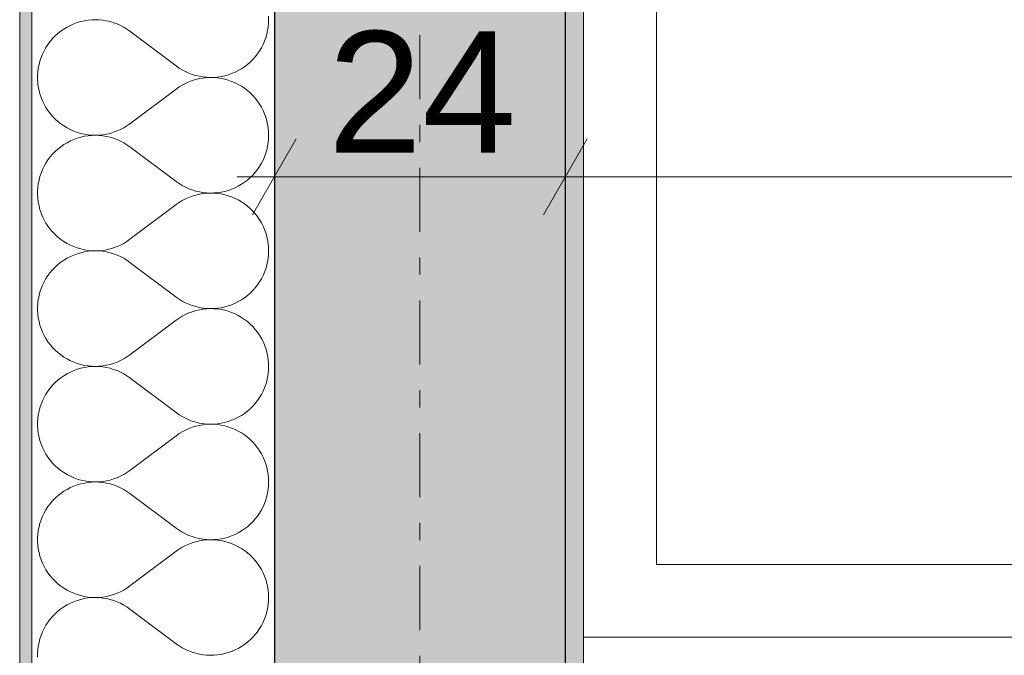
# Model space of a CAD drawing. Extents: x 100 to 2982, y 37 to 2050.
# Tile 11 of 135: x 620 to 701, y 713 to 765. Entities that reach past the tile are written whole.
import ezdxf
from ezdxf.xclip import XClip

# ---------------------------------------------------------------- set-up
doc = ezdxf.new("R2010")
doc.units = 0
doc.header["$MEASUREMENT"] = 0
doc.header["$XCLIPFRAME"] = 0
doc.linetypes.add('Przerywana podwójnie', pattern=[54.680554, 26.458333, -10.583333, 7.055556, -10.583333])
for name, color, linetype in [('299-A Wymiary Opisy', 7, 'Continuous'), ('320-W Umeblowanie', 7, 'Continuous'), ('410-K Osie', 7, 'Continuous'), ('420-K Ściany', 7, 'Continuous'), ('820-G Rysunki Obrazki', 7, 'Continuous')]:
    doc.layers.add(name, color=color, linetype=linetype)
doc.styles.add('STYL_AUTOMATYCZNY_7', font='txt')
pattern_1 = [(0, (-18316.349, -206.5255), (0, 8.660254), [0, -5]), (0, (-18313.849, -202.195), (0, 8.660254), [0, -5])]

# ---------------------------------------------------------------- blocks, each defined once
blk = doc.blocks.new('*X17')
at = {"layer": '420-K Ściany', "color": 174, "linetype": 'Continuous', "lineweight": 5, "ltscale": 0.2}
for p, q in [((625.137, 764.817), (624.839, 764.749)), ((625.438, 764.865), (625.137, 764.817)), ((625.743, 764.894), (625.438, 764.865)), ((626.048, 764.903), (625.743, 764.894)), ((626.353, 764.893), (626.048, 764.903)), ((626.658, 764.863), (626.353, 764.893)), ((626.959, 764.814), (626.658, 764.863)), ((627.257, 764.745), (626.959, 764.814)), ((640.326, 764.903), (640.316, 765.204)), ((640.316, 764.602), (640.326, 764.903)), ((623.446, 764.135), (623.196, 763.96)), ((623.708, 764.293), (623.446, 764.135)), ((623.979, 764.434), (623.708, 764.293)), ((624.259, 764.557), (623.979, 764.434)), ((624.546, 764.662), (624.259, 764.557)), ((624.839, 764.749), (624.546, 764.662)), ((627.55, 764.657), (627.257, 764.745)), ((627.836, 764.551), (627.55, 764.657)), ((628.115, 764.427), (627.836, 764.551)), ((628.386, 764.285), (628.115, 764.427)), ((628.647, 764.126), (628.386, 764.285)), ((628.897, 763.951), (628.647, 764.126)), ((640.174, 763.711), (640.24, 764.005)), ((640.24, 764.005), (640.288, 764.302)), ((640.288, 764.302), (640.316, 764.602)), ((622.517, 763.345), (622.319, 763.113)), ((622.73, 763.565), (622.517, 763.345)), ((622.957, 763.77), (622.73, 763.565)), ((623.196, 763.96), (622.957, 763.77)), ((628.897, 763.951), (632.707, 761.094)), ((639.987, 763.139), (640.089, 763.422)), ((640.089, 763.422), (640.174, 763.711)), ((621.969, 762.612), (621.819, 762.346)), ((622.136, 762.868), (621.969, 762.612)), ((622.319, 763.113), (622.136, 762.868)), ((639.574, 762.336), (639.729, 762.595)), ((639.729, 762.595), (639.866, 762.862)), ((639.866, 762.862), (639.987, 763.139)), ((621.572, 761.787), (621.475, 761.497)), ((621.687, 762.071), (621.572, 761.787)), ((621.819, 762.346), (621.687, 762.071)), ((638.804, 761.413), (639.018, 761.625)), ((639.018, 761.625), (639.218, 761.85)), ((639.218, 761.85), (639.404, 762.087)), ((639.404, 762.087), (639.574, 762.336)), ((621.339, 760.902), (621.3, 760.599)), ((621.398, 761.202), (621.339, 760.902)), ((621.475, 761.497), (621.398, 761.202)), ((632.707, 761.094), (632.953, 760.921)), ((632.953, 760.921), (633.21, 760.763)), ((633.21, 760.763), (633.477, 760.623)), ((637.827, 760.713), (638.087, 760.865)), ((638.087, 760.865), (638.338, 761.032)), ((638.338, 761.032), (638.577, 761.216)), ((638.577, 761.216), (638.804, 761.413)), ((621.3, 760.599), (621.281, 760.294)), ((621.281, 760.294), (621.281, 759.988)), ((621.281, 759.988), (621.3, 759.683)), ((633.477, 760.623), (633.752, 760.5)), ((633.752, 760.5), (634.034, 760.394)), ((634.034, 760.394), (634.322, 760.306)), ((634.322, 759.976), (634.034, 759.889)), ((634.322, 760.306), (634.615, 760.237)), ((634.615, 760.046), (634.322, 759.976)), ((634.615, 760.237), (634.912, 760.186)), ((634.912, 760.096), (634.615, 760.046)), ((634.912, 760.186), (635.211, 760.154)), ((635.211, 760.128), (634.912, 760.096)), ((635.211, 760.154), (635.512, 760.141)), ((635.512, 760.141), (635.211, 760.128)), ((635.512, 760.141), (635.813, 760.148)), ((635.813, 760.135), (635.512, 760.141)), ((635.813, 760.148), (636.114, 760.173)), ((636.114, 760.109), (635.813, 760.135)), ((636.114, 760.173), (636.411, 760.217)), ((636.411, 760.065), (636.114, 760.109)), ((636.411, 760.217), (636.706, 760.28)), ((636.706, 760.002), (636.411, 760.065)), ((636.706, 760.28), (636.996, 760.362)), ((636.996, 759.921), (636.706, 760.002)), ((636.996, 760.362), (637.28, 760.461)), ((637.28, 759.821), (636.996, 759.921)), ((637.28, 760.461), (637.558, 760.579)), ((637.558, 760.579), (637.827, 760.713)), ((621.3, 759.683), (621.339, 759.38)), ((621.339, 759.38), (621.398, 759.08)), ((628.897, 756.332), (632.707, 759.189)), ((632.953, 759.362), (632.707, 759.189)), ((633.21, 759.519), (632.953, 759.362)), ((633.477, 759.659), (633.21, 759.519)), ((633.752, 759.783), (633.477, 759.659)), ((634.034, 759.889), (633.752, 759.783)), ((637.558, 759.704), (637.28, 759.821)), ((637.827, 759.569), (637.558, 759.704)), ((638.087, 759.417), (637.827, 759.569)), ((638.338, 759.25), (638.087, 759.417)), ((638.577, 759.067), (638.338, 759.25)), ((621.398, 759.08), (621.475, 758.785)), ((621.475, 758.785), (621.572, 758.495)), ((621.572, 758.495), (621.687, 758.212)), ((638.804, 758.869), (638.577, 759.067)), ((639.018, 758.657), (638.804, 758.869)), ((639.218, 758.432), (639.018, 758.657)), ((639.404, 758.195), (639.218, 758.432)), ((621.687, 758.212), (621.819, 757.936)), ((621.819, 757.936), (621.969, 757.67)), ((621.969, 757.67), (622.136, 757.414)), ((639.574, 757.946), (639.404, 758.195)), ((639.729, 757.688), (639.574, 757.946)), ((639.866, 757.42), (639.729, 757.688)), ((622.136, 757.414), (622.319, 757.169)), ((622.319, 757.169), (622.517, 756.937)), ((622.517, 756.937), (622.73, 756.718)), ((622.73, 756.718), (622.957, 756.512)), ((639.987, 757.144), (639.866, 757.42)), ((640.089, 756.861), (639.987, 757.144)), ((640.174, 756.571), (640.089, 756.861)), ((622.957, 756.512), (623.196, 756.322)), ((623.196, 756.322), (623.446, 756.148)), ((623.446, 756.148), (623.708, 755.989)), ((623.708, 755.989), (623.979, 755.848)), ((628.115, 755.855), (628.386, 755.997)), ((628.386, 755.997), (628.647, 756.156)), ((628.647, 756.156), (628.897, 756.332)), ((640.24, 756.278), (640.174, 756.571)), ((640.288, 755.98), (640.24, 756.278)), ((640.316, 755.68), (640.288, 755.98)), ((623.979, 755.848), (624.259, 755.725)), ((624.259, 755.725), (624.546, 755.62)), ((624.546, 755.139), (624.259, 755.034)), ((624.546, 755.62), (624.839, 755.533)), ((624.839, 755.225), (624.546, 755.139)), ((624.839, 755.533), (625.137, 755.466)), ((625.137, 755.293), (624.839, 755.225)), ((625.137, 755.466), (625.438, 755.417)), ((625.438, 755.341), (625.137, 755.293)), ((625.438, 755.417), (625.743, 755.389)), ((625.743, 755.37), (625.438, 755.341)), ((625.743, 755.389), (626.048, 755.379)), ((626.048, 755.379), (625.743, 755.37)), ((626.048, 755.379), (626.353, 755.39)), ((626.353, 755.369), (626.048, 755.379)), ((626.353, 755.39), (626.658, 755.419)), ((626.658, 755.339), (626.353, 755.369)), ((626.658, 755.419), (626.959, 755.469)), ((626.959, 755.29), (626.658, 755.339)), ((626.959, 755.469), (627.257, 755.537)), ((627.257, 755.221), (626.959, 755.29)), ((627.257, 755.537), (627.55, 755.625)), ((627.55, 755.134), (627.257, 755.221)), ((627.55, 755.625), (627.836, 755.731)), ((627.836, 755.028), (627.55, 755.134)), ((627.836, 755.731), (628.115, 755.855)), ((640.288, 754.778), (640.316, 755.078)), ((640.326, 755.379), (640.316, 755.68)), ((640.316, 755.078), (640.326, 755.379)), ((622.957, 754.246), (622.73, 754.041)), ((623.196, 754.436), (622.957, 754.246)), ((623.446, 754.611), (623.196, 754.436)), ((623.708, 754.769), (623.446, 754.611)), ((623.979, 754.91), (623.708, 754.769)), ((624.259, 755.034), (623.979, 754.91)), ((628.115, 754.903), (627.836, 755.028)), ((628.386, 754.761), (628.115, 754.903)), ((628.647, 754.602), (628.386, 754.761)), ((628.897, 754.427), (628.647, 754.602)), ((628.897, 754.427), (632.707, 751.57)), ((640.174, 754.187), (640.24, 754.481)), ((640.24, 754.481), (640.288, 754.778)), ((622.319, 753.589), (622.136, 753.344)), ((622.517, 753.822), (622.319, 753.589)), ((622.73, 754.041), (622.517, 753.822)), ((639.866, 753.339), (639.987, 753.615)), ((639.987, 753.615), (640.089, 753.898)), ((640.089, 753.898), (640.174, 754.187)), ((621.819, 752.822), (621.687, 752.547)), ((621.969, 753.088), (621.819, 752.822)), ((622.136, 753.344), (621.969, 753.088)), ((639.404, 752.564), (639.574, 752.812)), ((639.574, 752.812), (639.729, 753.071)), ((639.729, 753.071), (639.866, 753.339)), ((621.475, 751.974), (621.398, 751.678)), ((621.572, 752.264), (621.475, 751.974)), ((621.687, 752.547), (621.572, 752.264)), ((638.577, 751.692), (638.804, 751.89)), ((638.804, 751.89), (639.018, 752.101)), ((639.018, 752.101), (639.218, 752.326)), ((639.218, 752.326), (639.404, 752.564)), ((621.3, 751.075), (621.281, 750.77)), ((621.339, 751.378), (621.3, 751.075)), ((621.398, 751.678), (621.339, 751.378)), ((632.707, 751.57), (632.953, 751.397)), ((632.953, 751.397), (633.21, 751.24)), ((633.21, 751.24), (633.477, 751.099)), ((633.477, 751.099), (633.752, 750.976)), ((637.28, 750.937), (637.558, 751.055)), ((637.558, 751.055), (637.827, 751.19)), ((637.827, 751.19), (638.087, 751.341)), ((638.087, 751.341), (638.338, 751.509)), ((638.338, 751.509), (638.577, 751.692)), ((621.281, 750.77), (621.281, 750.465)), ((621.281, 750.465), (621.3, 750.16)), ((633.752, 750.259), (633.477, 750.136)), ((633.752, 750.976), (634.034, 750.87)), ((634.034, 750.365), (633.752, 750.259)), ((634.034, 750.87), (634.322, 750.782)), ((634.322, 750.452), (634.034, 750.365)), ((634.322, 750.782), (634.615, 750.713)), ((634.615, 750.522), (634.322, 750.452)), ((634.615, 750.713), (634.912, 750.662)), ((634.912, 750.572), (634.615, 750.522)), ((634.912, 750.662), (635.211, 750.63)), ((635.211, 750.604), (634.912, 750.572)), ((635.211, 750.63), (635.512, 750.618)), ((635.512, 750.617), (635.211, 750.604)), ((635.512, 750.618), (635.813, 750.624)), ((635.813, 750.611), (635.512, 750.617)), ((635.813, 750.624), (636.114, 750.649)), ((636.114, 750.586), (635.813, 750.611)), ((636.114, 750.649), (636.411, 750.693)), ((636.411, 750.541), (636.114, 750.586)), ((636.411, 750.693), (636.706, 750.756)), ((636.706, 750.478), (636.411, 750.541)), ((636.706, 750.756), (636.996, 750.838)), ((636.996, 750.397), (636.706, 750.478)), ((636.996, 750.838), (637.28, 750.937)), ((637.28, 750.297), (636.996, 750.397)), ((637.558, 750.18), (637.28, 750.297)), ((637.827, 750.045), (637.558, 750.18)), ((621.3, 750.16), (621.339, 749.857)), ((621.339, 749.857), (621.398, 749.557)), ((621.398, 749.557), (621.475, 749.261)), ((628.897, 746.808), (632.707, 749.665)), ((632.953, 749.838), (632.707, 749.665)), ((633.21, 749.995), (632.953, 749.838)), ((633.477, 750.136), (633.21, 749.995)), ((638.087, 749.894), (637.827, 750.045)), ((638.338, 749.726), (638.087, 749.894)), ((638.577, 749.543), (638.338, 749.726)), ((638.804, 749.345), (638.577, 749.543)), ((621.475, 749.261), (621.572, 748.971)), ((621.572, 748.971), (621.687, 748.688)), ((621.687, 748.688), (621.819, 748.413)), ((639.018, 749.133), (638.804, 749.345)), ((639.218, 748.908), (639.018, 749.133)), ((639.404, 748.671), (639.218, 748.908)), ((639.574, 748.423), (639.404, 748.671)), ((621.819, 748.413), (621.969, 748.146)), ((621.969, 748.146), (622.136, 747.89)), ((622.136, 747.89), (622.319, 747.646)), ((639.729, 748.164), (639.574, 748.423)), ((639.866, 747.896), (639.729, 748.164)), ((639.987, 747.62), (639.866, 747.896)), ((622.319, 747.646), (622.517, 747.413)), ((622.517, 747.413), (622.73, 747.194)), ((622.73, 747.194), (622.957, 746.989)), ((622.957, 746.989), (623.196, 746.798)), ((640.089, 747.337), (639.987, 747.62)), ((640.174, 747.048), (640.089, 747.337)), ((640.24, 746.754), (640.174, 747.048)), ((623.196, 746.798), (623.446, 746.624)), ((623.446, 746.624), (623.708, 746.466)), ((623.708, 746.466), (623.979, 746.325)), ((623.979, 746.325), (624.259, 746.201)), ((624.259, 746.201), (624.546, 746.096)), ((627.55, 746.101), (627.836, 746.207)), ((627.836, 746.207), (628.115, 746.331)), ((628.115, 746.331), (628.386, 746.473)), ((628.386, 746.473), (628.647, 746.632)), ((628.647, 746.632), (628.897, 746.808)), ((640.288, 746.456), (640.24, 746.754)), ((640.316, 746.157), (640.288, 746.456)), ((640.326, 745.855), (640.316, 746.157)), ((623.979, 745.386), (623.708, 745.245)), ((624.259, 745.51), (623.979, 745.386)), ((624.546, 745.615), (624.259, 745.51)), ((624.546, 746.096), (624.839, 746.01)), ((624.839, 745.701), (624.546, 745.615)), ((624.839, 746.01), (625.137, 745.942)), ((625.137, 745.769), (624.839, 745.701)), ((625.137, 745.942), (625.438, 745.894)), ((625.438, 745.817), (625.137, 745.769)), ((625.438, 745.894), (625.743, 745.865)), ((625.743, 745.846), (625.438, 745.817)), ((625.743, 745.865), (626.048, 745.855)), ((626.048, 745.855), (625.743, 745.846)), ((626.048, 745.855), (626.353, 745.866)), ((626.353, 745.845), (626.048, 745.855)), ((626.353, 745.866), (626.658, 745.896)), ((626.658, 745.815), (626.353, 745.845)), ((626.658, 745.896), (626.959, 745.945)), ((626.959, 745.766), (626.658, 745.815)), ((626.959, 745.945), (627.257, 746.014)), ((627.257, 745.697), (626.959, 745.766)), ((627.257, 746.014), (627.55, 746.101)), ((627.55, 745.61), (627.257, 745.697)), ((627.836, 745.504), (627.55, 745.61)), ((628.115, 745.379), (627.836, 745.504)), ((628.386, 745.237), (628.115, 745.379)), ((640.288, 745.255), (640.316, 745.554)), ((640.316, 745.554), (640.326, 745.855)), ((622.73, 744.517), (622.517, 744.298)), ((622.957, 744.722), (622.73, 744.517)), ((623.196, 744.913), (622.957, 744.722)), ((623.446, 745.087), (623.196, 744.913)), ((623.708, 745.245), (623.446, 745.087)), ((628.647, 745.078), (628.386, 745.237)), ((628.897, 744.903), (628.647, 745.078)), ((628.897, 744.903), (632.707, 742.046)), ((640.089, 744.374), (640.174, 744.663)), ((640.174, 744.663), (640.24, 744.957)), ((640.24, 744.957), (640.288, 745.255)), ((622.136, 743.82), (621.969, 743.564)), ((622.319, 744.065), (622.136, 743.82)), ((622.517, 744.298), (622.319, 744.065)), ((639.729, 743.547), (639.866, 743.815)), ((639.866, 743.815), (639.987, 744.091)), ((639.987, 744.091), (640.089, 744.374)), ((621.687, 743.023), (621.572, 742.74)), ((621.819, 743.298), (621.687, 743.023)), ((621.969, 743.564), (621.819, 743.298)), ((639.218, 742.803), (639.404, 743.04)), ((639.404, 743.04), (639.574, 743.288)), ((639.574, 743.288), (639.729, 743.547)), ((621.398, 742.154), (621.339, 741.854)), ((621.475, 742.45), (621.398, 742.154)), ((621.572, 742.74), (621.475, 742.45)), ((638.338, 741.985), (638.577, 742.168)), ((638.577, 742.168), (638.804, 742.366)), ((638.804, 742.366), (639.018, 742.578)), ((639.018, 742.578), (639.218, 742.803)), ((621.3, 741.551), (621.281, 741.246)), ((621.281, 741.246), (621.281, 740.941)), ((621.339, 741.854), (621.3, 741.551)), ((632.707, 742.046), (632.953, 741.873)), ((632.953, 741.873), (633.21, 741.716)), ((633.21, 741.716), (633.477, 741.575)), ((633.477, 741.575), (633.752, 741.452)), ((633.752, 741.452), (634.034, 741.346)), ((634.034, 741.346), (634.322, 741.258)), ((634.322, 741.258), (634.615, 741.189)), ((636.706, 741.233), (636.996, 741.314)), ((636.996, 741.314), (637.28, 741.414)), ((637.28, 741.414), (637.558, 741.531)), ((637.558, 741.531), (637.827, 741.666)), ((637.827, 741.666), (638.087, 741.817)), ((638.087, 741.817), (638.338, 741.985)), ((621.281, 740.941), (621.3, 740.636)), ((621.3, 740.636), (621.339, 740.333)), ((633.21, 740.471), (632.953, 740.314)), ((633.477, 740.612), (633.21, 740.471)), ((633.752, 740.735), (633.477, 740.612)), ((634.034, 740.841), (633.752, 740.735)), ((634.322, 740.929), (634.034, 740.841)), ((634.615, 740.998), (634.322, 740.929)), ((634.615, 741.189), (634.912, 741.138)), ((634.912, 741.049), (634.615, 740.998)), ((634.912, 741.138), (635.211, 741.107)), ((635.211, 741.08), (634.912, 741.049)), ((635.211, 741.107), (635.512, 741.094)), ((635.512, 741.093), (635.211, 741.08)), ((635.512, 741.094), (635.813, 741.1)), ((635.813, 741.087), (635.512, 741.093)), ((635.813, 741.1), (636.114, 741.125)), ((636.114, 741.062), (635.813, 741.087)), ((636.114, 741.125), (636.411, 741.17)), ((636.411, 741.018), (636.114, 741.062)), ((636.411, 741.17), (636.706, 741.233)), ((636.706, 740.955), (636.411, 741.018)), ((636.996, 740.873), (636.706, 740.955)), ((637.28, 740.773), (636.996, 740.873)), ((637.558, 740.656), (637.28, 740.773)), ((637.827, 740.521), (637.558, 740.656)), ((638.087, 740.37), (637.827, 740.521)), ((621.339, 740.333), (621.398, 740.033)), ((621.398, 740.033), (621.475, 739.737)), ((621.475, 739.737), (621.572, 739.447)), ((628.897, 737.284), (632.707, 740.141)), ((632.953, 740.314), (632.707, 740.141)), ((638.338, 740.202), (638.087, 740.37)), ((638.577, 740.019), (638.338, 740.202)), ((638.804, 739.821), (638.577, 740.019)), ((639.018, 739.609), (638.804, 739.821)), ((621.572, 739.447), (621.687, 739.164)), ((621.687, 739.164), (621.819, 738.889)), ((621.819, 738.889), (621.969, 738.623)), ((639.218, 739.384), (639.018, 739.609)), ((639.404, 739.147), (639.218, 739.384)), ((639.574, 738.899), (639.404, 739.147)), ((639.729, 738.64), (639.574, 738.899)), ((621.969, 738.623), (622.136, 738.367)), ((622.136, 738.367), (622.319, 738.122)), ((622.319, 738.122), (622.517, 737.889)), ((639.866, 738.372), (639.729, 738.64)), ((639.987, 738.096), (639.866, 738.372)), ((640.089, 737.813), (639.987, 738.096)), ((622.517, 737.889), (622.73, 737.67)), ((622.73, 737.67), (622.957, 737.465)), ((622.957, 737.465), (623.196, 737.274)), ((623.196, 737.274), (623.446, 737.1)), ((628.647, 737.109), (628.897, 737.284)), ((640.174, 737.524), (640.089, 737.813)), ((640.24, 737.23), (640.174, 737.524)), ((640.288, 736.933), (640.24, 737.23)), ((623.446, 737.1), (623.708, 736.942)), ((623.708, 736.942), (623.979, 736.801)), ((623.979, 736.801), (624.259, 736.677)), ((624.259, 736.677), (624.546, 736.572)), ((624.546, 736.572), (624.839, 736.486)), ((624.839, 736.486), (625.137, 736.418)), ((625.137, 736.418), (625.438, 736.37)), ((626.353, 736.342), (626.658, 736.372)), ((626.658, 736.372), (626.959, 736.421)), ((626.959, 736.421), (627.257, 736.49)), ((627.257, 736.49), (627.55, 736.577)), ((627.55, 736.577), (627.836, 736.683)), ((627.836, 736.683), (628.115, 736.808)), ((628.115, 736.808), (628.386, 736.95)), ((628.386, 736.95), (628.647, 737.109)), ((640.316, 736.633), (640.288, 736.933)), ((640.326, 736.332), (640.316, 736.633)), ((623.446, 735.563), (623.196, 735.389)), ((623.708, 735.722), (623.446, 735.563)), ((623.979, 735.863), (623.708, 735.722)), ((624.259, 735.986), (623.979, 735.863)), ((624.546, 736.091), (624.259, 735.986)), ((624.839, 736.178), (624.546, 736.091)), ((625.137, 736.245), (624.839, 736.178)), ((625.438, 736.293), (625.137, 736.245)), ((625.438, 736.37), (625.743, 736.341)), ((625.743, 736.322), (625.438, 736.293)), ((625.743, 736.341), (626.048, 736.332)), ((626.048, 736.332), (625.743, 736.322)), ((626.048, 736.332), (626.353, 736.342)), ((626.353, 736.321), (626.048, 736.332)), ((626.658, 736.291), (626.353, 736.321)), ((626.959, 736.242), (626.658, 736.291)), ((627.257, 736.174), (626.959, 736.242)), ((627.55, 736.086), (627.257, 736.174)), ((627.836, 735.98), (627.55, 736.086)), ((628.115, 735.856), (627.836, 735.98)), ((628.386, 735.714), (628.115, 735.856)), ((628.647, 735.555), (628.386, 735.714)), ((640.24, 735.433), (640.288, 735.731)), ((640.288, 735.731), (640.316, 736.031)), ((640.316, 736.031), (640.326, 736.332)), ((622.517, 734.774), (622.319, 734.541)), ((622.73, 734.993), (622.517, 734.774)), ((622.957, 735.199), (622.73, 734.993)), ((623.196, 735.389), (622.957, 735.199)), ((628.897, 735.379), (628.647, 735.555)), ((628.897, 735.379), (632.707, 732.522)), ((639.987, 734.567), (640.089, 734.85)), ((640.089, 734.85), (640.174, 735.139)), ((640.174, 735.139), (640.24, 735.433)), ((621.969, 734.041), (621.819, 733.774)), ((622.136, 734.297), (621.969, 734.041)), ((622.319, 734.541), (622.136, 734.297)), ((639.574, 733.764), (639.729, 734.023)), ((639.729, 734.023), (639.866, 734.291)), ((639.866, 734.291), (639.987, 734.567)), ((621.572, 733.216), (621.475, 732.926)), ((621.687, 733.499), (621.572, 733.216)), ((621.819, 733.774), (621.687, 733.499)), ((639.018, 733.054), (639.218, 733.279)), ((639.218, 733.279), (639.404, 733.516)), ((639.404, 733.516), (639.574, 733.764)), ((621.339, 732.331), (621.3, 732.027)), ((621.398, 732.63), (621.339, 732.331)), ((621.475, 732.926), (621.398, 732.63)), ((632.707, 732.522), (632.953, 732.349)), ((632.953, 732.349), (633.21, 732.192)), ((638.087, 732.293), (638.338, 732.461)), ((638.338, 732.461), (638.577, 732.644)), ((638.577, 732.644), (638.804, 732.842)), ((638.804, 732.842), (639.018, 733.054)), ((621.3, 732.027), (621.281, 731.723)), ((621.281, 731.723), (621.281, 731.417)), ((633.21, 732.192), (633.477, 732.052)), ((633.477, 732.052), (633.752, 731.928)), ((633.752, 731.928), (634.034, 731.822)), ((634.034, 731.822), (634.322, 731.735)), ((634.322, 731.735), (634.615, 731.665)), ((634.615, 731.665), (634.912, 731.615)), ((634.912, 731.525), (634.615, 731.474)), ((634.912, 731.615), (635.211, 731.583)), ((635.211, 731.557), (634.912, 731.525)), ((635.211, 731.583), (635.512, 731.57)), ((635.512, 731.569), (635.211, 731.557)), ((635.512, 731.57), (635.813, 731.576)), ((635.813, 731.563), (635.512, 731.569)), ((635.813, 731.576), (636.114, 731.602)), ((636.114, 731.538), (635.813, 731.563)), ((636.114, 731.602), (636.411, 731.646)), ((636.411, 731.494), (636.114, 731.538)), ((636.411, 731.646), (636.706, 731.709)), ((636.706, 731.709), (636.996, 731.79)), ((636.996, 731.79), (637.28, 731.89)), ((637.28, 731.89), (637.558, 732.007)), ((637.558, 732.007), (637.827, 732.142)), ((637.827, 732.142), (638.087, 732.293)), ((621.281, 731.417), (621.3, 731.112)), ((621.3, 731.112), (621.339, 730.809)), ((621.339, 730.809), (621.398, 730.509)), ((632.953, 730.79), (632.707, 730.617)), ((633.21, 730.947), (632.953, 730.79)), ((633.477, 731.088), (633.21, 730.947)), ((633.752, 731.211), (633.477, 731.088)), ((634.034, 731.317), (633.752, 731.211)), ((634.322, 731.405), (634.034, 731.317)), ((634.615, 731.474), (634.322, 731.405)), ((636.706, 731.431), (636.411, 731.494)), ((636.996, 731.349), (636.706, 731.431)), ((637.28, 731.25), (636.996, 731.349)), ((637.558, 731.132), (637.28, 731.25)), ((637.827, 730.998), (637.558, 731.132)), ((638.087, 730.846), (637.827, 730.998)), ((638.338, 730.678), (638.087, 730.846)), ((621.398, 730.509), (621.475, 730.213)), ((621.475, 730.213), (621.572, 729.923)), ((621.572, 729.923), (621.687, 729.64)), ((628.897, 727.76), (632.707, 730.617)), ((638.577, 730.495), (638.338, 730.678)), ((638.804, 730.297), (638.577, 730.495)), ((639.018, 730.086), (638.804, 730.297)), ((639.218, 729.861), (639.018, 730.086)), ((621.687, 729.64), (621.819, 729.365)), ((621.819, 729.365), (621.969, 729.099)), ((621.969, 729.099), (622.136, 728.843)), ((639.404, 729.623), (639.218, 729.861)), ((639.574, 729.375), (639.404, 729.623)), ((639.729, 729.116), (639.574, 729.375)), ((639.866, 728.848), (639.729, 729.116)), ((622.136, 728.843), (622.319, 728.598)), ((622.319, 728.598), (622.517, 728.366)), ((622.517, 728.366), (622.73, 728.146)), ((639.987, 728.572), (639.866, 728.848)), ((640.089, 728.289), (639.987, 728.572)), ((640.174, 728), (640.089, 728.289)), ((622.73, 728.146), (622.957, 727.941)), ((622.957, 727.941), (623.196, 727.751)), ((623.196, 727.751), (623.446, 727.576)), ((623.446, 727.576), (623.708, 727.418)), ((628.386, 727.426), (628.647, 727.585)), ((628.647, 727.585), (628.897, 727.76)), ((640.24, 727.706), (640.174, 728)), ((640.288, 727.409), (640.24, 727.706)), ((623.708, 727.418), (623.979, 727.277)), ((623.979, 727.277), (624.259, 727.154)), ((624.259, 727.154), (624.546, 727.048)), ((624.546, 727.048), (624.839, 726.962)), ((624.839, 726.654), (624.546, 726.567)), ((624.839, 726.962), (625.137, 726.894)), ((625.137, 726.721), (624.839, 726.654)), ((625.137, 726.894), (625.438, 726.846)), ((625.438, 726.77), (625.137, 726.721)), ((625.438, 726.846), (625.743, 726.817)), ((625.743, 726.799), (625.438, 726.77)), ((625.743, 726.817), (626.048, 726.808)), ((626.048, 726.808), (625.743, 726.799)), ((626.048, 726.808), (626.353, 726.818)), ((626.353, 726.798), (626.048, 726.808)), ((626.353, 726.818), (626.658, 726.848)), ((626.658, 726.768), (626.353, 726.798)), ((626.658, 726.848), (626.959, 726.897)), ((626.959, 726.718), (626.658, 726.768)), ((626.959, 726.897), (627.257, 726.966)), ((627.257, 726.65), (626.959, 726.718)), ((627.257, 726.966), (627.55, 727.053)), ((627.55, 726.562), (627.257, 726.65)), ((627.55, 727.053), (627.836, 727.16)), ((627.836, 727.16), (628.115, 727.284)), ((628.115, 727.284), (628.386, 727.426)), ((640.316, 727.109), (640.288, 727.409)), ((640.326, 726.808), (640.316, 727.109)), ((640.316, 726.507), (640.326, 726.808)), ((623.196, 725.865), (622.957, 725.675)), ((623.446, 726.04), (623.196, 725.865)), ((623.708, 726.198), (623.446, 726.04)), ((623.979, 726.339), (623.708, 726.198)), ((624.259, 726.462), (623.979, 726.339)), ((624.546, 726.567), (624.259, 726.462)), ((627.836, 726.456), (627.55, 726.562)), ((628.115, 726.332), (627.836, 726.456)), ((628.386, 726.19), (628.115, 726.332)), ((628.647, 726.031), (628.386, 726.19)), ((628.897, 725.855), (628.647, 726.031)), ((628.897, 725.855), (632.707, 722.998)), ((640.174, 725.616), (640.24, 725.909)), ((640.24, 725.909), (640.288, 726.207)), ((640.288, 726.207), (640.316, 726.507)), ((622.319, 725.018), (622.136, 724.773)), ((622.517, 725.25), (622.319, 725.018)), ((622.73, 725.469), (622.517, 725.25)), ((622.957, 725.675), (622.73, 725.469)), ((639.866, 724.767), (639.987, 725.043)), ((639.987, 725.043), (640.089, 725.327)), ((640.089, 725.327), (640.174, 725.616)), ((621.819, 724.251), (621.687, 723.975)), ((621.969, 724.517), (621.819, 724.251)), ((622.136, 724.773), (621.969, 724.517)), ((639.404, 723.992), (639.574, 724.241)), ((639.574, 724.241), (639.729, 724.499)), ((639.729, 724.499), (639.866, 724.767)), ((621.475, 723.402), (621.398, 723.107)), ((621.572, 723.692), (621.475, 723.402)), ((621.687, 723.975), (621.572, 723.692)), ((638.804, 723.318), (639.018, 723.53)), ((639.018, 723.53), (639.218, 723.755)), ((639.218, 723.755), (639.404, 723.992)), ((621.339, 722.807), (621.3, 722.504)), ((621.398, 723.107), (621.339, 722.807)), ((632.707, 722.998), (632.953, 722.825)), ((632.953, 722.825), (633.21, 722.668)), ((633.21, 722.668), (633.477, 722.528)), ((637.558, 722.483), (637.827, 722.618)), ((637.827, 722.618), (638.087, 722.77)), ((638.087, 722.77), (638.338, 722.937)), ((638.338, 722.937), (638.577, 723.12)), ((638.577, 723.12), (638.804, 723.318)), ((621.3, 722.504), (621.281, 722.199)), ((621.281, 722.199), (621.281, 721.893)), ((621.281, 721.893), (621.3, 721.588)), ((633.477, 722.528), (633.752, 722.404)), ((633.752, 722.404), (634.034, 722.299)), ((634.034, 721.793), (633.752, 721.688)), ((634.034, 722.299), (634.322, 722.211)), ((634.322, 721.881), (634.034, 721.793)), ((634.322, 722.211), (634.615, 722.141)), ((634.615, 721.95), (634.322, 721.881)), ((634.615, 722.141), (634.912, 722.091)), ((634.912, 722.001), (634.615, 721.95)), ((634.912, 722.091), (635.211, 722.059)), ((635.211, 722.033), (634.912, 722.001)), ((635.211, 722.059), (635.512, 722.046)), ((635.512, 722.046), (635.211, 722.033)), ((635.512, 722.046), (635.813, 722.052)), ((635.813, 722.039), (635.512, 722.046)), ((635.813, 722.052), (636.114, 722.078)), ((636.114, 722.014), (635.813, 722.039)), ((636.114, 722.078), (636.411, 722.122)), ((636.411, 721.97), (636.114, 722.014)), ((636.411, 722.122), (636.706, 722.185)), ((636.706, 721.907), (636.411, 721.97)), ((636.706, 722.185), (636.996, 722.266)), ((636.996, 721.825), (636.706, 721.907)), ((636.996, 722.266), (637.28, 722.366)), ((637.28, 721.726), (636.996, 721.825)), ((637.28, 722.366), (637.558, 722.483)), ((621.3, 721.588), (621.339, 721.285)), ((621.339, 721.285), (621.398, 720.985)), ((621.398, 720.985), (621.475, 720.69)), ((628.897, 718.236), (632.707, 721.094)), ((632.953, 721.267), (632.707, 721.094)), ((633.21, 721.424), (632.953, 721.267)), ((633.477, 721.564), (633.21, 721.424)), ((633.752, 721.688), (633.477, 721.564)), ((637.558, 721.608), (637.28, 721.726)), ((637.827, 721.474), (637.558, 721.608)), ((638.087, 721.322), (637.827, 721.474)), ((638.338, 721.155), (638.087, 721.322)), ((638.577, 720.971), (638.338, 721.155)), ((638.804, 720.774), (638.577, 720.971)), ((621.475, 720.69), (621.572, 720.4)), ((621.572, 720.4), (621.687, 720.116)), ((639.018, 720.562), (638.804, 720.774)), ((639.218, 720.337), (639.018, 720.562)), ((639.404, 720.1), (639.218, 720.337)), ((621.687, 720.116), (621.819, 719.841)), ((621.819, 719.841), (621.969, 719.575)), ((621.969, 719.575), (622.136, 719.319)), ((639.574, 719.851), (639.404, 720.1)), ((639.729, 719.593), (639.574, 719.851)), ((639.866, 719.325), (639.729, 719.593)), ((639.987, 719.049), (639.866, 719.325)), ((622.136, 719.319), (622.319, 719.074)), ((622.319, 719.074), (622.517, 718.842)), ((622.517, 718.842), (622.73, 718.622)), ((622.73, 718.622), (622.957, 718.417)), ((640.089, 718.765), (639.987, 719.049)), ((640.174, 718.476), (640.089, 718.765)), ((622.957, 718.417), (623.196, 718.227)), ((623.196, 718.227), (623.446, 718.052)), ((623.446, 718.052), (623.708, 717.894)), ((623.708, 717.894), (623.979, 717.753)), ((623.979, 717.753), (624.259, 717.63)), ((627.836, 717.636), (628.115, 717.76)), ((628.115, 717.76), (628.386, 717.902)), ((628.386, 717.902), (628.647, 718.061)), ((628.647, 718.061), (628.897, 718.236)), ((640.24, 718.182), (640.174, 718.476)), ((640.288, 717.885), (640.24, 718.182)), ((640.316, 717.585), (640.288, 717.885)), ((624.259, 716.938), (623.979, 716.815)), ((624.259, 717.63), (624.546, 717.525)), ((624.546, 717.043), (624.259, 716.938)), ((624.546, 717.525), (624.839, 717.438)), ((624.839, 717.13), (624.546, 717.043)), ((624.839, 717.438), (625.137, 717.371)), ((625.137, 717.198), (624.839, 717.13)), ((625.137, 717.371), (625.438, 717.322)), ((625.438, 717.246), (625.137, 717.198)), ((625.438, 717.322), (625.743, 717.293)), ((625.743, 717.275), (625.438, 717.246)), ((625.743, 717.293), (626.048, 717.284)), ((626.048, 717.284), (625.743, 717.275)), ((626.048, 717.284), (626.353, 717.294)), ((626.353, 717.274), (626.048, 717.284)), ((626.353, 717.294), (626.658, 717.324)), ((626.658, 717.244), (626.353, 717.274)), ((626.658, 717.324), (626.959, 717.374)), ((626.959, 717.194), (626.658, 717.244)), ((626.959, 717.374), (627.257, 717.442)), ((627.257, 717.126), (626.959, 717.194)), ((627.257, 717.442), (627.55, 717.53)), ((627.55, 717.038), (627.257, 717.126)), ((627.55, 717.53), (627.836, 717.636)), ((627.836, 716.932), (627.55, 717.038)), ((628.115, 716.808), (627.836, 716.932)), ((640.288, 716.683), (640.316, 716.983)), ((640.326, 717.284), (640.316, 717.585)), ((640.316, 716.983), (640.326, 717.284)), ((622.957, 716.151), (622.73, 715.946)), ((623.196, 716.341), (622.957, 716.151)), ((623.446, 716.516), (623.196, 716.341)), ((623.708, 716.674), (623.446, 716.516)), ((623.979, 716.815), (623.708, 716.674)), ((628.386, 716.666), (628.115, 716.808)), ((628.647, 716.507), (628.386, 716.666)), ((628.897, 716.332), (628.647, 716.507)), ((628.897, 716.332), (632.707, 713.474)), ((640.089, 715.803), (640.174, 716.092)), ((640.174, 716.092), (640.24, 716.386)), ((640.24, 716.386), (640.288, 716.683)), ((622.319, 715.494), (622.136, 715.249)), ((622.517, 715.726), (622.319, 715.494)), ((622.73, 715.946), (622.517, 715.726)), ((639.866, 715.243), (639.987, 715.52)), ((639.987, 715.52), (640.089, 715.803)), ((621.687, 714.452), (621.572, 714.168)), ((621.819, 714.727), (621.687, 714.452)), ((621.969, 714.993), (621.819, 714.727)), ((622.136, 715.249), (621.969, 714.993)), ((639.218, 714.231), (639.404, 714.468)), ((639.404, 714.468), (639.574, 714.717)), ((639.574, 714.717), (639.729, 714.975)), ((639.729, 714.975), (639.866, 715.243)), ((621.475, 713.878), (621.398, 713.583)), ((621.572, 714.168), (621.475, 713.878)), ((638.577, 713.597), (638.804, 713.794)), ((638.804, 713.794), (639.018, 714.006)), ((639.018, 714.006), (639.218, 714.231)), ((621.3, 712.98), (621.281, 712.675)), ((621.339, 713.283), (621.3, 712.98)), ((621.398, 713.583), (621.339, 713.283)), ((632.707, 713.474), (632.953, 713.301)), ((632.953, 713.301), (633.21, 713.144)), ((633.21, 713.144), (633.477, 713.004)), ((633.477, 713.004), (633.752, 712.88)), ((633.752, 712.88), (634.034, 712.775)), ((636.996, 712.743), (637.28, 712.842)), ((637.28, 712.842), (637.558, 712.96)), ((637.558, 712.96), (637.827, 713.094)), ((637.827, 713.094), (638.087, 713.246)), ((638.087, 713.246), (638.338, 713.413)), ((638.338, 713.413), (638.577, 713.597)), ((621.281, 712.675), (621.281, 712.369)), ((634.034, 712.775), (634.322, 712.687)), ((634.322, 712.687), (634.615, 712.618)), ((634.615, 712.618), (634.912, 712.567)), ((634.912, 712.567), (635.211, 712.535)), ((635.211, 712.535), (635.512, 712.522)), ((635.512, 712.522), (635.813, 712.529)), ((635.813, 712.529), (636.114, 712.554)), ((636.114, 712.554), (636.411, 712.598)), ((636.411, 712.598), (636.706, 712.661)), ((636.706, 712.661), (636.996, 712.743))]:
    blk.add_line(p, q, dxfattribs=at)
blk = doc.blocks.new('Rysunek_1_1', base_point=(-18316.349, -206.526))
at = {"layer": '420-K Ściany', "linetype": 'Continuous', "lineweight": 5}
h = blk.add_hatch(dxfattribs=at)
h.set_pattern_fill('Tynk_0001', color=176, style=0, pattern_type=2)
h.set_pattern_definition(pattern_1)
h.paths.add_polyline_path([(619.802, 1180.509), (619.802, 575.509), (620.802, 575.509), (620.802, 1180.509)])
at = {"layer": '420-K Ściany', "linetype": 'Continuous', "lineweight": 13}
blk.add_hatch(color=62, dxfattribs=at).paths.add_polyline_path([(664.802, 619.509), (664.802, 1180.509), (640.802, 1180.509), (640.802, 619.509)])
at = {"layer": '420-K Ściany', "linetype": 'Continuous', "lineweight": 5}
h = blk.add_hatch(dxfattribs=at)
h.set_pattern_fill('Tynk_0001', color=180, style=0, pattern_type=2)
h.set_pattern_definition(pattern_1)
h.paths.add_polyline_path([(666.302, 621.009), (666.302, 1180.509), (664.802, 1180.509), (664.802, 621.009)])
at = {"layer": '299-A Wymiary Opisy', "color": 85, "linetype": 'Continuous', "lineweight": 13, "ltscale": 0.2}
for p, q in [((640.802, 747.265), (640.802, 756.641)), ((664.802, 747.265), (664.802, 756.641)), ((637.746, 751.953), (640.802, 751.953)), ((640.802, 751.953), (664.802, 751.953)), ((664.802, 751.953), (1101.802, 751.953))]:
    blk.add_line(p, q, dxfattribs=at)
at = {"layer": '299-A Wymiary Opisy', "color": 45, "linetype": 'Continuous', "lineweight": 15, "ltscale": 0.2}
for p, q in [((642.606, 755.078), (638.998, 748.828)), ((666.606, 755.078), (662.998, 748.828))]:
    blk.add_line(p, q, dxfattribs=at)
at = {"layer": '320-W Umeblowanie', "color": 4, "linetype": 'Continuous', "lineweight": 13, "ltscale": 0.2}
for p, q in [((666.302, 814.009), (666.302, 714.009)), ((666.302, 714.009), (896.302, 714.009))]:
    blk.add_line(p, q, dxfattribs=at)
at = {"layer": '320-W Umeblowanie', "color": 4, "linetype": 'Continuous', "lineweight": 13, "ltscale": 0.2, "flags": 128}
blk.add_lwpolyline([(710.302, 793.009), (714.302, 797.009), (714.302, 808.009), (672.302, 808.009), (672.302, 720.009), (710.302, 720.009)], close=True, dxfattribs=at)
at = {"layer": '410-K Osie', "color": 4, "linetype": 'Przerywana podwójnie', "lineweight": 13, "ltscale": 0.2}
blk.add_line((652.802, 1813.509), (652.802, 529.46), dxfattribs=at)
blk.add_line((652.802, 1813.509), (652.802, 529.46), dxfattribs=at)
at = {"layer": '420-K Ściany', "color": 67, "linetype": 'Continuous', "lineweight": 13, "ltscale": 0.2}
blk.add_line((620.802, 1180.509), (620.802, 595.509), dxfattribs=at)
at = {"layer": '420-K Ściany', "color": 27, "linetype": 'Continuous', "lineweight": 25, "ltscale": 0.2}
for p, q in [((640.802, 1180.509), (640.802, 619.509)), ((664.802, 621.009), (664.802, 1180.509))]:
    blk.add_line(p, q, dxfattribs=at)
at = {"layer": '420-K Ściany', "color": 47, "linetype": 'Continuous', "lineweight": 15, "ltscale": 0.2, "flags": 128}
for points in [[(619.802, 1180.509), (619.802, 575.509)], [(666.302, 621.009), (666.302, 1180.509)]]:
    blk.add_lwpolyline(points, dxfattribs=at)
at = {"color": 65, "linetype": 'Continuous', "lineweight": 13, "ltscale": 0.2}
blk.add_blockref('*X17', (0, 0), dxfattribs=at)
at = {"layer": '299-A Wymiary Opisy', "color": 46, "linetype": 'Continuous', "lineweight": 15, "insert": (645.213, 753.953), "char_height": 10, "width": 15.1772, "attachment_point": 7, "style": 'STYL_AUTOMATYCZNY_7'}
blk.add_mtext('\\A1;{\\pql;\\fArial|b0|i0|c0|p38;24}', dxfattribs=at)

msp = doc.modelspace()

# ---------------------------------------------------------------- block references
at = {"layer": '820-G Rysunki Obrazki', "color": 65, "linetype": 'Continuous', "lineweight": 13, "ltscale": 0.2}
ref = msp.add_blockref('Rysunek_1_1', (-18316.349, -206.526), dxfattribs=at)
XClip(ref).set_block_clipping_path([(244.527027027, 76.8014120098), (2570.9054054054, 2022.1162324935)])

doc.saveas('drawing.dxf')
